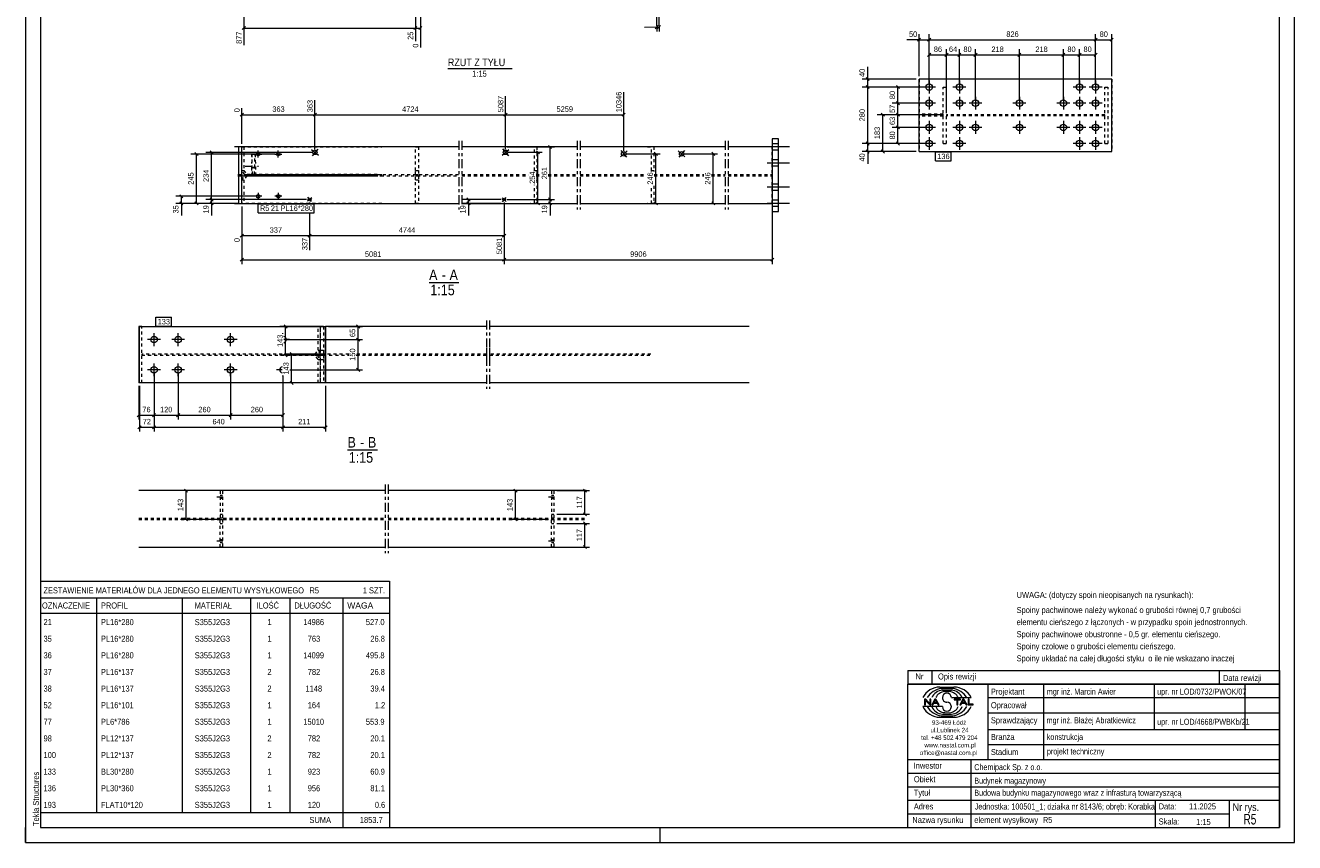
# Model space of a CAD drawing. Header units: millimetres. Extents: x 0 to 420, y 0 to 610.
# Tile 1 of 4: x 0 to 420, y 0 to 271. Entities that reach past the tile are written whole.
import ezdxf

# ---------------------------------------------------------------- set-up
doc = ezdxf.new("R2010")
doc.units = ezdxf.units.MM
for name, pattern in [('XKITLINE00', [0]), ('XKITLINE01', [4, 1, -1, 1, -1]), ('XKITLINE02', [4, 2, -2]), ('XKITLINE03', [6, 3, -1, 1, -1])]:
    doc.linetypes.add(name, pattern=pattern)
for name, color, linetype, lineweight in [('Arkusz rysunku', 3, 'Continuous', 0), ('Element', 2, 'Continuous', 0), ('Inny typ obiektu', 7, 'Continuous', 0), ('Wymiar', 4, 'Continuous', 0), ('Znak elementu', 2, 'Continuous', 0), ('Śruba', 3, 'Continuous', 0)]:
    doc.layers.add(name, color=color, linetype=linetype, lineweight=lineweight)
doc.styles.add('ARIAL', font='ARIAL.TTF')

msp = doc.modelspace()

# ---------------------------------------------------------------- linework, layer by layer
at = {"layer": 'Arkusz rysunku', "linetype": 'XKITLINE00', "lineweight": 0}
for p, q in [((0, 610), (0, 0)), ((420, 0), (420, 610)), ((5, 605), (5, 5)), ((415, 5), (415, 605)), ((0, 0), (0, 5)), ((5, 5), (415, 5)), ((210, 0), (210, 5)), ((0, 0), (420, 0))]:
    msp.add_line(p, q, dxfattribs=at)
at = {"layer": 'Element', "linetype": 'XKITLINE00', "lineweight": 0}
for p, q in [((359.48, 252.77), (295.75, 252.77)), ((295.75, 228.77), (295.75, 252.77)), ((359.48, 228.77), (359.48, 252.77)), ((247.16, 232.95), (247.17, 232.95)), ((249.17, 232.95), (247.17, 232.95)), ((247.17, 232.95), (247.17, 208.95)), ((249.17, 208.95), (249.17, 232.95)), ((71.62, 230.28), (69.23, 230.28)), ((70.55, 230.28), (70.55, 211.61)), ((143.45, 230.28), (71.62, 230.28)), ((71.62, 211.61), (71.62, 230.28)), ((182.56, 230.28), (144.45, 230.28)), ((231.58, 230.28), (183.56, 230.28)), ((247.17, 230.28), (232.58, 230.28)), ((295.75, 228.77), (359.48, 228.77)), ((69.23, 211.61), (71.62, 211.61)), ((71.62, 211.61), (143.45, 211.61)), ((144.45, 211.61), (182.56, 211.61)), ((183.56, 211.61), (231.58, 211.61)), ((232.58, 211.61), (247.17, 211.61)), ((247.16, 208.95), (247.17, 208.95)), ((247.17, 208.95), (249.17, 208.95)), ((37.77, 170.85), (37.5, 170.85)), ((37.5, 170.85), (37.5, 152.18)), ((37.77, 152.18), (37.77, 170.85)), ((37.77, 170.85), (99.3, 170.85)), ((99.3, 170.85), (99.3, 152.18)), ((152.63, 170.85), (99.3, 170.85)), ((99.33, 152.18), (99.33, 170.85)), ((239.56, 170.85), (153.63, 170.85)), ((37.77, 152.18), (37.5, 152.18)), ((99.3, 152.18), (37.77, 152.18)), ((152.63, 152.18), (99.3, 152.18)), ((239.56, 152.18), (153.63, 152.18)), ((119.03, 116.51), (37.5, 116.51)), ((185.56, 116.51), (120.03, 116.51)), ((37.5, 97.85), (119.03, 97.85)), ((120.03, 97.85), (185.56, 97.85))]:
    msp.add_line(p, q, dxfattribs=at)
at = {"layer": 'Element', "linetype": 'XKITLINE01', "lineweight": 0}
for p, q in [((295.75, 252.77), (295.75, 228.77)), ((359.48, 252.77), (359.48, 228.77)), ((303.74, 250.11), (304.81, 250.11)), ((303.75, 231.44), (303.75, 250.11)), ((304.81, 231.44), (304.81, 250.11)), ((357.21, 250.11), (358.27, 250.11)), ((357.21, 231.44), (357.21, 250.11)), ((358.27, 231.44), (358.27, 250.11)), ((303.75, 241.11), (295.75, 241.11)), ((295.75, 240.44), (295.75, 241.11)), ((303.75, 240.44), (295.75, 240.44)), ((303.08, 240.44), (303.08, 241.11)), ((303.74, 240.44), (303.75, 240.44)), ((303.75, 240.44), (303.75, 241.11)), ((357.21, 240.97), (304.81, 240.97)), ((304.81, 240.97), (304.81, 240.57)), ((357.21, 240.57), (304.81, 240.57)), ((357.21, 240.57), (357.21, 240.97)), ((357.21, 240.57), (357.21, 240.57)), ((249.16, 232.95), (249.17, 232.95)), ((303.74, 231.44), (304.81, 231.44)), ((357.21, 231.44), (358.27, 231.44)), ((71.58, 222.49), (71.58, 230.28)), ((71.58, 230.28), (117.95, 230.28)), ((71.62, 211.61), (71.62, 230.28)), ((72.3, 230.28), (72.3, 222.49)), ((74.96, 227.86), (74.81, 223.46)), ((75.15, 221.16), (74.96, 227.86)), ((74.96, 227.86), (76.03, 227.86)), ((75.87, 223.46), (76.03, 227.86)), ((76.03, 227.86), (76.22, 221.16)), ((129.05, 222.48), (129.05, 230.28)), ((129.05, 230.28), (129.05, 230.28)), ((129.05, 230.28), (130.12, 230.28)), ((130.12, 230.28), (130.12, 230.28)), ((130.12, 230.28), (130.12, 222.48)), ((167.17, 230.28), (169.27, 230.28)), ((168.47, 222.48), (168.47, 230.28)), ((169.27, 230.28), (169.27, 222.48)), ((205.87, 230.28), (207.97, 230.28)), ((207.17, 222.48), (207.17, 230.28)), ((207.97, 230.28), (207.97, 222.48)), ((247.17, 211.61), (247.17, 230.28)), ((74.81, 223.46), (74.81, 221.16)), ((74.81, 223.46), (75.87, 223.46)), ((75.87, 221.16), (75.87, 223.46)), ((70.3, 221.15), (143.45, 221.15)), ((70.3, 220.75), (71.6, 220.75)), ((72.57, 221.15), (71.58, 222.49)), ((71.58, 222.49), (71.62, 222.49)), ((71.58, 219.41), (72.57, 220.74)), ((71.58, 211.61), (71.58, 219.41)), ((71.58, 219.41), (71.62, 219.41)), ((71.6, 221.15), (71.6, 220.75)), ((71.6, 220.75), (71.62, 220.75)), ((71.62, 222.49), (72.3, 222.49)), ((71.62, 220.75), (143.45, 220.75)), ((71.62, 219.41), (72.3, 219.41)), ((72.3, 222.49), (73.28, 221.15)), ((73.28, 220.74), (72.3, 219.41)), ((72.3, 219.41), (72.3, 211.61)), ((116.36, 221.15), (72.57, 221.15)), ((72.57, 221.15), (73.28, 221.15)), ((72.57, 220.74), (116.36, 220.75)), ((72.57, 220.74), (73.28, 220.74)), ((73.28, 221.15), (117.95, 221.15)), ((73.28, 220.74), (117.95, 220.75)), ((76.22, 221.16), (74.81, 221.16)), ((129.05, 221.15), (129.05, 222.48)), ((129.05, 222.48), (130.12, 222.48)), ((129.05, 221.15), (129.05, 221.15)), ((129.05, 221.15), (130.12, 221.15)), ((129.05, 219.41), (129.05, 220.75)), ((129.05, 220.75), (129.05, 220.75)), ((129.05, 220.75), (130.12, 220.75)), ((129.05, 211.61), (129.05, 219.41)), ((129.05, 219.41), (130.12, 219.41)), ((130.12, 222.48), (130.12, 221.15)), ((130.12, 221.15), (130.12, 221.15)), ((130.12, 220.75), (130.12, 220.75)), ((130.12, 220.75), (130.12, 219.41)), ((130.12, 219.41), (130.12, 211.61)), ((144.45, 221.15), (166.5, 221.15)), ((144.45, 220.75), (166.5, 220.75)), ((168.47, 222.42), (168.47, 222.48)), ((168.47, 222.48), (169.27, 222.48)), ((169.02, 221.15), (170.5, 221.15)), ((169.23, 221.15), (169.02, 221.15)), ((169.02, 220.75), (170.5, 220.75)), ((169.23, 220.75), (169.02, 220.75)), ((169.02, 219.41), (169.27, 219.41)), ((169.27, 222.48), (169.23, 221.15)), ((169.23, 220.75), (169.27, 219.41)), ((169.27, 219.41), (169.27, 211.61)), ((173.02, 221.15), (182.56, 221.15)), ((173.02, 220.75), (182.56, 220.75)), ((183.56, 221.15), (205.5, 221.15)), ((183.56, 220.75), (205.5, 220.75)), ((207.16, 222.17), (207.17, 222.48)), ((207.17, 222.48), (207.97, 222.48)), ((207.97, 222.48), (207.96, 222.17)), ((208.02, 221.15), (224.5, 221.15)), ((208.02, 220.75), (224.5, 220.75)), ((227.02, 221.15), (231.58, 221.15)), ((227.02, 220.75), (231.58, 220.75)), ((232.58, 221.15), (247.17, 221.15)), ((232.58, 220.75), (247.17, 220.75)), ((247.17, 221.15), (247.17, 220.75)), ((168.47, 211.61), (168.47, 217.7)), ((207.17, 211.61), (207.17, 217.45)), ((207.97, 217.45), (207.97, 211.61)), ((117.95, 211.61), (71.58, 211.61)), ((71.58, 211.61), (71.62, 211.61)), ((130.12, 211.61), (129.05, 211.61)), ((129.05, 211.61), (129.05, 211.61)), ((130.12, 211.61), (130.12, 211.61)), ((169.27, 211.61), (167.17, 211.61)), ((207.97, 211.61), (205.87, 211.61)), ((249.16, 208.95), (249.17, 208.95)), ((38.57, 170.85), (37.77, 170.85)), ((38.57, 152.18), (38.57, 170.85)), ((97.57, 170.85), (90.96, 170.85)), ((96.88, 163.05), (96.88, 170.85)), ((98.7, 170.85), (97.47, 170.85)), ((97.57, 170.85), (97.57, 163.05)), ((97.63, 163.05), (97.63, 170.85)), ((98.7, 170.85), (98.7, 163.05)), ((99.3, 170.85), (99.3, 152.18)), ((106.99, 161.71), (38.57, 161.71)), ((38.57, 161.71), (38.57, 161.31)), ((38.57, 161.31), (106.99, 161.31)), ((95.86, 161.71), (90.96, 161.71)), ((95.86, 161.31), (90.96, 161.31)), ((96.55, 161.71), (92.6, 161.71)), ((96.55, 161.31), (92.6, 161.31)), ((95.86, 161.71), (96.88, 163.05)), ((96.55, 161.71), (95.86, 161.71)), ((95.86, 161.31), (96.55, 161.31)), ((96.88, 159.98), (95.86, 161.31)), ((97.57, 163.05), (96.55, 161.71)), ((96.55, 161.31), (97.57, 159.98)), ((96.88, 163.05), (97.57, 163.05)), ((96.88, 152.18), (96.88, 159.98)), ((96.88, 159.98), (97.57, 159.98)), ((98.65, 161.71), (97.47, 161.71)), ((97.47, 161.31), (98.65, 161.31)), ((97.57, 159.98), (97.57, 152.18)), ((97.59, 161.71), (97.63, 163.05)), ((97.63, 159.98), (97.59, 161.31)), ((97.63, 163.05), (98.7, 163.05)), ((97.63, 152.18), (97.63, 159.98)), ((97.63, 159.98), (98.7, 159.98)), ((98.7, 163.05), (98.65, 161.71)), ((98.65, 161.31), (98.7, 159.98)), ((98.7, 159.98), (98.7, 152.18)), ((99.3, 161.31), (99.3, 161.71)), ((152.63, 161.71), (109.51, 161.71)), ((109.51, 161.31), (152.63, 161.31)), ((206.97, 161.71), (153.63, 161.71)), ((153.63, 161.31), (206.97, 161.31)), ((38.57, 152.18), (37.77, 152.18)), ((97.57, 152.18), (90.96, 152.18)), ((98.7, 152.18), (97.47, 152.18)), ((99.3, 152.18), (99.33, 152.18)), ((65.2, 116.51), (64.4, 116.51)), ((64.4, 116.51), (64.4, 107.38)), ((65.2, 116.51), (65.2, 107.38)), ((174.91, 116.51), (174.11, 116.51)), ((174.11, 116.51), (174.11, 107.38)), ((174.91, 116.51), (174.91, 107.38)), ((37.5, 107.38), (119.03, 107.38)), ((37.5, 106.98), (119.03, 106.98)), ((64.4, 108.71), (65.2, 108.71)), ((65.2, 107.38), (64.4, 107.38)), ((64.4, 106.98), (65.2, 106.98)), ((64.4, 97.85), (64.4, 106.98)), ((64.4, 105.65), (65.2, 105.65)), ((65.2, 106.98), (65.2, 97.85)), ((120.03, 107.38), (185.56, 107.38)), ((120.03, 106.98), (185.56, 106.98)), ((174.11, 108.71), (174.91, 108.71)), ((174.91, 107.38), (174.11, 107.38)), ((174.11, 106.98), (174.91, 106.98)), ((174.11, 97.85), (174.11, 106.98)), ((174.11, 105.65), (174.91, 105.65)), ((174.91, 106.98), (174.91, 97.85)), ((65.2, 97.85), (64.4, 97.85)), ((174.91, 97.85), (174.11, 97.85))]:
    msp.add_line(p, q, dxfattribs=at)
at = {"layer": 'Element', "linetype": 'XKITLINE03', "lineweight": 0}
for p, q in [((143.45, 232.28), (143.45, 209.61)), ((144.45, 232.28), (144.45, 211.3)), ((182.56, 232.28), (182.56, 209.61)), ((183.56, 232.28), (183.56, 209.61)), ((231.58, 232.28), (231.58, 209.61)), ((232.58, 232.28), (232.58, 209.61)), ((152.63, 172.85), (152.63, 150.18)), ((153.63, 172.85), (153.63, 150.18)), ((152.63, 163.71), (152.63, 159.31)), ((153.63, 163.71), (153.63, 159.31)), ((119.03, 118.51), (119.03, 95.85)), ((120.03, 118.51), (120.03, 95.85))]:
    msp.add_line(p, q, dxfattribs=at)
at = {"layer": 'Inny typ obiektu', "linetype": 'XKITLINE00', "lineweight": 0}
for p, q in [((139.81, 256.3), (161.11, 256.3)), ((133.59, 185.45), (143.47, 185.45)), ((106.59, 130.01), (116.47, 130.01)), ((5, 86.5), (5, 81)), ((5, 86.5), (120.5, 86.5)), ((120.5, 86.5), (120.5, 81)), ((5, 81), (5, 76)), ((5, 81), (120.5, 81)), ((23.5, 81), (23.5, 76)), ((52, 76), (52, 81)), ((74.5, 81), (74.5, 76)), ((87.5, 81), (87.5, 76)), ((105, 81), (105, 76)), ((120.5, 81), (120.5, 76)), ((5, 76), (120.5, 76)), ((5, 76), (5, 70.5)), ((23.5, 76), (23.5, 70.5)), ((52, 70.5), (52, 76)), ((74.5, 76), (74.5, 70.5)), ((87.5, 76), (87.5, 70.5)), ((105, 76), (105, 70.5)), ((120.5, 76), (120.5, 70.5)), ((5, 70.5), (5, 65)), ((23.5, 70.5), (23.5, 65)), ((52, 65), (52, 70.5)), ((74.5, 70.5), (74.5, 65)), ((87.5, 70.5), (87.5, 65)), ((105, 70.5), (105, 65)), ((120.5, 70.5), (120.5, 65)), ((5, 65), (5, 59.5)), ((23.5, 65), (23.5, 59.5)), ((52, 59.5), (52, 65)), ((74.5, 65), (74.5, 59.5)), ((87.5, 65), (87.5, 59.5)), ((105, 65), (105, 59.5)), ((120.5, 65), (120.5, 59.5)), ((5, 59.5), (5, 54)), ((23.5, 59.5), (23.5, 54)), ((52, 54), (52, 59.5)), ((74.5, 59.5), (74.5, 54)), ((87.5, 59.5), (87.5, 54)), ((105, 59.5), (105, 54)), ((120.5, 59.5), (120.5, 54)), ((292, 57), (292, 52.5)), ((292, 57), (415, 57)), ((300, 57), (300, 52.5)), ((395, 57), (395, 52.5)), ((415, 57), (415, 52.5)), ((5, 54), (5, 48.5)), ((23.5, 54), (23.5, 48.5)), ((52, 48.5), (52, 54)), ((74.5, 54), (74.5, 48.5)), ((87.5, 54), (87.5, 48.5)), ((105, 54), (105, 48.5)), ((120.5, 54), (120.5, 48.5)), ((415, 52.5), (292, 52.5)), ((292, 5), (292, 52.5)), ((292, 52.5), (415, 52.5)), ((302.62, 51.49), (307.23, 51.5)), ((303.07, 50.99), (306.86, 51)), ((303.46, 50.49), (306.45, 50.49)), ((318.5, 52.5), (318.5, 27.5)), ((337, 27.5), (337, 52.5)), ((373.5, 52.5), (373.5, 37.5)), ((403.5, 52.5), (403.5, 37.5)), ((415, 52.5), (415, 5)), ((5, 48.5), (5, 43)), ((23.5, 48.5), (23.5, 43)), ((52, 43), (52, 48.5)), ((74.5, 48.5), (74.5, 43)), ((87.5, 48.5), (87.5, 43)), ((105, 48.5), (105, 43)), ((120.5, 48.5), (120.5, 43)), ((297.93, 47.44), (297.57, 47.44)), ((297.57, 47.44), (297.57, 45.56)), ((297.9, 47.04), (299.29, 45.56)), ((297.9, 45.56), (297.9, 47.04)), ((299.31, 45.96), (297.93, 47.44)), ((299.65, 47.44), (299.31, 47.44)), ((299.31, 47.44), (299.31, 45.96)), ((299.65, 45.56), (299.65, 47.44)), ((300.96, 47.44), (299.94, 45.56)), ((300.71, 46.33), (301.14, 47.24)), ((301.6, 46.33), (300.71, 46.33)), ((301.33, 47.44), (300.96, 47.44)), ((301.14, 47.24), (301.6, 46.33)), ((302.41, 45.56), (301.33, 47.44)), ((304.2, 49.98), (305.73, 49.99)), ((306.42, 47.99), (312.98, 47.99)), ((309.43, 47.44), (307.34, 47.44)), ((307.34, 47.44), (307.34, 47.22)), ((307.34, 47.22), (308.21, 47.22)), ((308.21, 47.22), (308.21, 45.56)), ((308.56, 45.56), (308.56, 47.22)), ((308.56, 47.22), (309.43, 47.22)), ((310.21, 47.44), (309.2, 45.56)), ((309.43, 47.22), (309.43, 47.44)), ((309.96, 46.33), (310.39, 47.24)), ((310.86, 46.33), (309.96, 46.33)), ((310.59, 47.44), (310.21, 47.44)), ((310.4, 47.24), (310.39, 47.24)), ((310.4, 47.24), (310.86, 46.33)), ((311.67, 45.56), (310.59, 47.44)), ((312.36, 47.44), (312.01, 47.44)), ((312.01, 47.44), (312.01, 45.56)), ((312.36, 45.78), (312.36, 47.44)), ((318.5, 48), (415, 48)), ((5, 43), (5, 37.5)), ((23.5, 43), (23.5, 37.5)), ((52, 37.5), (52, 43)), ((74.5, 43), (74.5, 37.5)), ((87.5, 43), (87.5, 37.5)), ((105, 43), (105, 37.5)), ((120.5, 43), (120.5, 37.5)), ((303.43, 45.01), (297, 45.01)), ((297.57, 45.56), (297.9, 45.56)), ((299.29, 45.56), (299.65, 45.56)), ((299.94, 45.56), (300.31, 45.56)), ((300.31, 45.56), (300.61, 46.13)), ((300.61, 46.13), (301.71, 46.13)), ((301.71, 46.13), (302.02, 45.56)), ((302.02, 45.56), (302.41, 45.56)), ((303.07, 42.01), (306.86, 42)), ((303.46, 42.51), (306.45, 42.51)), ((304.2, 43.02), (305.73, 43.01)), ((308.21, 45.56), (308.56, 45.56)), ((309.2, 45.56), (309.57, 45.56)), ((309.57, 45.56), (309.86, 46.13)), ((309.86, 46.13), (310.96, 46.13)), ((310.96, 46.13), (311.27, 45.56)), ((311.27, 45.56), (311.67, 45.56)), ((312.01, 45.56), (313.66, 45.56)), ((313.66, 45.78), (312.36, 45.78)), ((313.66, 45.56), (313.66, 45.78)), ((318.5, 43), (415, 43)), ((302.62, 41.51), (307.23, 41.5)), ((5, 37.5), (5, 32)), ((23.5, 37.5), (23.5, 32)), ((52, 32), (52, 37.5)), ((74.5, 37.5), (74.5, 32)), ((87.5, 37.5), (87.5, 32)), ((105, 37.5), (105, 32)), ((120.5, 37.5), (120.5, 32)), ((318.5, 37.5), (415, 37.5)), ((5, 32), (5, 26.5)), ((23.5, 32), (23.5, 26.5)), ((52, 26.5), (52, 32)), ((74.5, 32), (74.5, 26.5)), ((87.5, 32), (87.5, 26.5)), ((105, 32), (105, 26.5)), ((120.5, 32), (120.5, 26.5)), ((318.5, 32.5), (415, 32.5)), ((5, 26.5), (5, 21)), ((23.5, 26.5), (23.5, 21)), ((52, 21), (52, 26.5)), ((74.5, 26.5), (74.5, 21)), ((87.5, 26.5), (87.5, 21)), ((105, 26.5), (105, 21)), ((120.5, 26.5), (120.5, 21)), ((292, 27.5), (415, 27.5)), ((313, 5), (313, 27.5)), ((5, 21), (5, 15.5)), ((23.5, 21), (23.5, 15.5)), ((52, 15.5), (52, 21)), ((74.5, 21), (74.5, 15.5)), ((87.5, 21), (87.5, 15.5)), ((105, 21), (105, 15.5)), ((120.5, 21), (120.5, 15.5)), ((292, 23), (415, 23)), ((292, 18.5), (415, 18.5)), ((5, 15.5), (5, 10)), ((23.5, 15.5), (23.5, 10)), ((52, 10), (52, 15.5)), ((74.5, 15.5), (74.5, 10)), ((87.5, 15.5), (87.5, 10)), ((105, 15.5), (105, 10)), ((120.5, 15.5), (120.5, 10)), ((292, 14), (415, 14)), ((374, 5), (374, 14)), ((398.5, 5), (398.5, 14)), ((5, 10), (5, 5)), ((5, 10), (120.5, 10)), ((105, 10), (105, 5)), ((120.5, 10), (120.5, 5)), ((292, 9.5), (398.5, 9.5)), ((5, 5), (120.5, 5)), ((292, 5), (415, 5))]:
    msp.add_line(p, q, dxfattribs=at)
for centre, radius, start, end in [((302.72, 45.08), 6.42, 90.8317, 153.0136), ((303.67, 45), 6.02, 95.7347, 150.2266), ((303.7, 46.42), 4.07, 93.3428, 157.3393), ((306.22, 46.41), 4.08, 22.7023, 86.7527), ((306.24, 44.98), 6.04, 29.8256, 84.1252), ((307.25, 45.07), 6.43, 27.0191, 90.199), ((304.33, 46.6), 3.38, 92.229, 155.8008), ((304.92, 47.99), 1.49, 0.0741, 179.9259), ((304.92, 47.99), 1.49, 179.9259, 270), ((304.92, 45), 1.49, 0.0741, 90), ((305.59, 46.6), 3.39, 24.2351, 87.5913), ((302.72, 47.92), 6.42, 206.9864, 269.1683), ((303.67, 48), 6.02, 209.7734, 264.2653), ((303.7, 46.58), 4.07, 202.6607, 266.6572), ((304.33, 46.4), 3.38, 204.1992, 267.771), ((304.92, 45.01), 1.49, 180.0741, 359.9259), ((305.59, 46.4), 3.39, 272.4087, 335.7649), ((306.22, 46.59), 4.08, 273.2473, 337.2977), ((306.24, 48.02), 6.04, 275.8748, 330.1744), ((307.25, 47.93), 6.43, 269.801, 332.9809)]:
    msp.add_arc(centre, radius, start, end, dxfattribs=at)
at = {"layer": 'Wymiar', "linetype": 'XKITLINE00', "lineweight": 0}
for p, q in [((130.72, 331.44), (130.73, 263.16)), ((207.73, 331.52), (209.72, 268.54)), ((72.3, 279.17), (72.3, 264.01)), ((129.05, 279.2), (129.05, 265.35)), ((208.6, 279.38), (208.94, 268.52)), ((72.81, 270.14), (71.79, 269.12)), ((72.3, 269.63), (129.05, 269.64)), ((129.56, 270.15), (128.54, 269.13)), ((129.56, 270.15), (128.59, 269.18)), ((129.05, 270.24), (129.05, 265.35)), ((129.05, 269.64), (130.72, 269.64)), ((131.23, 270.15), (130.22, 269.13)), ((208.9, 269.96), (204.88, 269.83)), ((208.9, 269.96), (204.88, 269.83)), ((209.39, 270.48), (208.41, 269.43)), ((208.9, 269.96), (209.67, 269.98)), ((210.16, 270.51), (209.18, 269.46)), ((295.75, 265.77), (291.73, 265.77)), ((295.75, 265.77), (291.73, 265.77)), ((296.25, 266.28), (295.24, 265.26)), ((295.75, 253.77), (295.75, 267.63)), ((295.75, 265.77), (299.08, 265.77)), ((299.59, 266.28), (298.57, 265.26)), ((299.59, 266.28), (298.57, 265.26)), ((299.08, 251.11), (299.08, 267.63)), ((299.08, 251.11), (299.08, 267.63)), ((299.08, 265.77), (354.15, 265.77)), ((354.65, 266.28), (353.64, 265.26)), ((354.65, 266.28), (353.64, 265.26)), ((354.15, 251.11), (354.15, 267.63)), ((354.15, 251.11), (354.15, 267.63)), ((354.15, 265.77), (359.48, 265.77)), ((359.99, 266.28), (358.97, 265.26)), ((359.48, 253.77), (359.48, 267.63)), ((299.59, 261.28), (298.57, 260.26)), ((299.08, 251.11), (299.08, 262.63)), ((299.08, 260.77), (304.81, 260.77)), ((305.32, 261.28), (304.3, 260.26)), ((305.32, 261.28), (304.3, 260.26)), ((304.81, 241.97), (304.81, 262.63)), ((304.81, 241.97), (304.81, 262.63)), ((304.81, 260.77), (309.08, 260.77)), ((309.59, 261.28), (308.57, 260.26)), ((309.59, 261.28), (308.57, 260.26)), ((309.08, 251.11), (309.08, 262.63)), ((309.08, 251.11), (309.08, 262.63)), ((309.08, 260.77), (314.41, 260.77)), ((314.92, 261.28), (313.9, 260.26)), ((314.92, 261.28), (313.9, 260.26)), ((314.41, 245.77), (314.41, 262.63)), ((314.41, 245.77), (314.41, 262.63)), ((314.41, 260.77), (328.95, 260.77)), ((329.45, 261.28), (328.44, 260.26)), ((329.45, 261.28), (328.44, 260.26)), ((328.95, 245.77), (328.95, 262.63)), ((328.95, 245.77), (328.95, 262.63)), ((328.95, 260.77), (343.48, 260.77)), ((343.99, 261.28), (342.97, 260.26)), ((343.99, 261.28), (342.97, 260.26)), ((343.48, 245.77), (343.48, 262.63)), ((343.48, 245.77), (343.48, 262.63)), ((343.48, 260.77), (348.81, 260.77)), ((349.32, 261.28), (348.3, 260.26)), ((349.32, 261.28), (348.3, 260.26)), ((348.81, 251.11), (348.81, 262.63)), ((348.81, 251.11), (348.81, 262.63)), ((348.81, 260.77), (354.15, 260.77)), ((354.65, 261.28), (353.64, 260.26)), ((354.15, 251.11), (354.15, 262.63)), ((278.74, 252.77), (278.74, 256.79)), ((278.74, 252.77), (278.74, 256.79)), ((294.75, 252.77), (276.88, 252.77)), ((278.23, 253.28), (279.25, 252.26)), ((278.74, 250.11), (278.74, 252.77)), ((197.99, 229.01), (197.99, 248.44)), ((298.08, 250.11), (276.88, 250.11)), ((298.08, 250.11), (276.88, 250.11)), ((278.23, 250.62), (279.25, 249.6)), ((278.23, 250.62), (279.25, 249.6)), ((278.74, 231.44), (278.74, 250.11)), ((298.08, 250.11), (286.88, 250.11)), ((288.23, 250.62), (289.25, 249.6)), ((288.74, 244.77), (288.74, 250.11)), ((95.81, 229.48), (95.81, 245.77)), ((95.81, 229.48), (95.81, 245.77)), ((158.87, 229.51), (158.87, 247.11)), ((158.87, 229.51), (158.87, 247.11)), ((298.08, 244.77), (286.88, 244.77)), ((298.08, 244.77), (286.88, 244.77)), ((288.23, 245.28), (289.25, 244.26)), ((288.23, 245.28), (289.25, 244.26)), ((288.74, 240.97), (288.74, 244.77)), ((72.13, 241.46), (71.11, 240.44)), ((71.62, 231.28), (71.62, 243.1)), ((71.62, 240.95), (95.81, 240.95)), ((96.32, 241.46), (95.3, 240.44)), ((96.32, 241.46), (95.3, 240.44)), ((95.81, 240.95), (158.87, 240.95)), ((159.38, 241.46), (158.36, 240.44)), ((159.38, 241.46), (158.36, 240.44)), ((158.87, 240.95), (197.99, 240.95)), ((198.5, 241.46), (197.48, 240.44)), ((303.81, 240.97), (281.88, 240.97)), ((283.23, 241.48), (284.25, 240.46)), ((283.74, 228.77), (283.74, 240.97)), ((303.81, 240.97), (286.88, 240.97)), ((303.81, 240.97), (286.88, 240.97)), ((288.23, 241.48), (289.25, 240.46)), ((288.23, 241.48), (289.25, 240.46)), ((288.74, 236.77), (288.74, 240.97)), ((298.08, 236.77), (286.88, 236.77)), ((298.08, 236.77), (286.88, 236.77)), ((288.23, 237.28), (289.25, 236.26)), ((288.23, 237.28), (289.25, 236.26)), ((288.74, 231.44), (288.74, 236.77)), ((298.08, 231.44), (276.88, 231.44)), ((298.08, 231.44), (276.88, 231.44)), ((278.23, 231.95), (279.25, 230.93)), ((278.23, 231.95), (279.25, 230.93)), ((278.74, 228.77), (278.74, 231.44)), ((298.08, 231.44), (286.88, 231.44)), ((288.23, 231.95), (289.25, 230.93)), ((82.69, 227.95), (54.76, 227.95)), ((56.11, 228.46), (57.13, 227.44)), ((56.62, 211.61), (56.62, 227.95)), ((94.81, 228.48), (59.76, 228.48)), ((61.11, 228.99), (62.13, 227.97)), ((61.62, 212.9), (61.62, 228.48)), ((159.44, 230.28), (175.06, 230.28)), ((159.87, 228.51), (171.06, 228.51)), ((169.11, 229.02), (170.13, 228)), ((169.62, 211.61), (169.62, 228.51)), ((173.11, 230.79), (174.13, 229.77)), ((173.62, 212.88), (173.62, 230.28)), ((198.99, 228.01), (210.06, 228.01)), ((208.11, 228.52), (209.13, 227.5)), ((208.62, 211.61), (208.62, 228.01)), ((218.16, 228.01), (229.06, 228.01)), ((227.11, 228.52), (228.13, 227.5)), ((227.62, 211.61), (227.62, 228.01)), ((294.75, 228.77), (276.88, 228.77)), ((278.23, 229.28), (279.25, 228.26)), ((278.74, 228.77), (278.74, 224.75)), ((278.74, 228.77), (278.74, 224.75)), ((294.75, 228.77), (281.88, 228.77)), ((283.23, 229.28), (284.25, 228.26)), ((51.11, 214.45), (52.13, 213.44)), ((76.03, 213.95), (49.76, 213.95)), ((70.62, 211.61), (49.76, 211.61)), ((51.11, 212.12), (52.13, 211.1)), ((51.62, 211.61), (51.62, 213.95)), ((51.62, 211.61), (51.62, 207.59)), ((51.62, 211.61), (51.62, 207.59)), ((70.62, 211.61), (54.76, 211.61)), ((56.11, 212.12), (57.13, 211.1)), ((93.06, 212.9), (59.76, 212.9)), ((93.06, 212.9), (59.76, 212.9)), ((70.62, 211.61), (59.76, 211.61)), ((61.11, 213.41), (62.13, 212.39)), ((61.11, 213.41), (62.13, 212.39)), ((61.11, 212.12), (62.13, 211.1)), ((61.62, 211.61), (61.62, 212.9)), ((61.62, 211.61), (61.62, 207.59)), ((61.62, 211.61), (61.62, 207.59)), ((71.62, 210.61), (71.62, 191.51)), ((71.62, 210.61), (71.62, 198.79)), ((94.06, 211.9), (94.06, 211.51)), ((94.06, 211.9), (94.06, 211.51)), ((157.44, 212.88), (144.76, 212.88)), ((157.44, 211.61), (144.76, 211.61)), ((146.11, 213.39), (147.13, 212.37)), ((146.11, 212.12), (147.13, 211.1)), ((146.62, 211.61), (146.62, 212.88)), ((146.62, 211.61), (146.62, 207.59)), ((146.62, 211.61), (146.62, 207.59)), ((158.44, 211.88), (158.44, 191.51)), ((158.44, 211.88), (158.44, 191.51)), ((158.44, 211.88), (158.44, 194.79)), ((159.44, 212.88), (175.06, 212.88)), ((159.44, 212.88), (175.06, 212.88)), ((159.44, 211.61), (175.06, 211.61)), ((159.87, 211.61), (171.06, 211.61)), ((169.11, 212.12), (170.13, 211.1)), ((173.11, 213.39), (174.13, 212.37)), ((173.11, 213.39), (174.13, 212.37)), ((173.11, 212.12), (174.13, 211.1)), ((173.62, 211.61), (173.62, 212.88)), ((173.62, 211.61), (173.62, 207.59)), ((173.62, 211.61), (173.62, 207.59)), ((198.99, 211.61), (210.06, 211.61)), ((208.11, 212.12), (209.13, 211.1)), ((218.16, 211.61), (229.06, 211.61)), ((227.11, 212.12), (228.13, 211.1)), ((247.17, 210.61), (247.17, 191.51)), ((94.06, 208.51), (94.06, 196.12)), ((94.06, 208.51), (94.06, 196.12)), ((72.13, 201.46), (71.11, 200.44)), ((71.62, 200.95), (94.06, 200.95)), ((94.57, 201.46), (93.55, 200.44)), ((94.57, 201.46), (93.6, 200.49)), ((94.06, 200.95), (158.44, 200.95)), ((158.95, 201.46), (157.93, 200.44)), ((72.13, 193.46), (71.11, 192.44)), ((158.95, 193.46), (157.93, 192.44)), ((158.95, 193.46), (157.93, 192.44)), ((247.68, 193.46), (246.66, 192.44)), ((71.62, 192.95), (158.44, 192.95)), ((158.44, 192.95), (247.17, 192.95)), ((96.63, 170.85), (84.25, 170.85)), ((85.6, 171.36), (86.62, 170.34)), ((86.11, 161.31), (86.11, 170.85)), ((100.3, 170.85), (111.55, 170.85)), ((109.6, 171.36), (110.62, 170.34)), ((110.11, 166.51), (110.11, 170.85)), ((86.23, 166.51), (111.55, 166.51)), ((86.23, 166.51), (111.55, 166.51)), ((109.6, 167.02), (110.62, 166)), ((109.6, 167.02), (110.62, 166)), ((110.11, 156.51), (110.11, 166.51)), ((96.59, 161.31), (84.25, 161.31)), ((85.6, 161.82), (86.62, 160.8)), ((98.3, 161.71), (86.25, 161.71)), ((87.6, 162.22), (88.62, 161.2)), ((88.11, 152.18), (88.11, 161.71)), ((42.57, 155.51), (42.57, 136.07)), ((42.57, 155.51), (42.57, 136.07)), ((42.57, 155.51), (42.57, 140.07)), ((42.57, 155.51), (42.57, 140.07)), ((50.57, 155.51), (50.57, 140.07)), ((50.57, 155.51), (50.57, 140.07)), ((67.9, 155.51), (67.9, 140.07)), ((67.9, 155.51), (67.9, 140.07)), ((87.51, 156.51), (111.55, 156.51)), ((109.6, 157.02), (110.62, 156)), ((85.23, 154.58), (85.23, 136.07)), ((85.23, 154.58), (85.23, 136.07)), ((85.23, 154.58), (85.23, 140.07)), ((98.3, 152.18), (86.25, 152.18)), ((87.6, 152.69), (88.62, 151.67)), ((37.5, 151.18), (37.5, 140.07)), ((37.77, 151.18), (37.77, 136.07)), ((99.3, 151.18), (99.3, 136.07)), ((38.01, 142.02), (36.99, 141)), ((37.5, 141.51), (42.57, 141.51)), ((43.08, 142.02), (42.06, 141)), ((43.08, 142.02), (42.06, 141)), ((42.57, 141.51), (50.57, 141.51)), ((51.08, 142.02), (50.06, 141)), ((51.08, 142.02), (50.06, 141)), ((50.57, 141.51), (67.9, 141.51)), ((68.41, 142.02), (67.39, 141)), ((68.41, 142.02), (67.39, 141)), ((67.9, 141.51), (85.23, 141.51)), ((85.74, 142.02), (84.72, 141)), ((38.27, 138.02), (37.26, 137)), ((37.77, 137.51), (42.57, 137.51)), ((43.08, 138.02), (42.06, 137)), ((43.08, 138.02), (42.06, 137)), ((42.57, 137.51), (85.23, 137.51)), ((85.74, 138.02), (84.72, 137)), ((85.74, 138.02), (84.72, 137)), ((85.23, 137.51), (99.3, 137.51)), ((99.81, 138.02), (98.79, 137)), ((63.4, 116.51), (51.32, 116.51)), ((52.68, 117.02), (53.69, 116)), ((53.18, 106.98), (53.18, 116.51)), ((173.11, 116.51), (160.32, 116.51)), ((161.68, 117.02), (162.69, 116)), ((162.18, 106.98), (162.18, 116.51)), ((175.91, 116.51), (186.62, 116.51)), ((184.68, 117.02), (185.69, 116)), ((185.18, 108.71), (185.18, 116.51)), ((184.68, 109.22), (185.69, 108.2)), ((63.4, 106.98), (51.32, 106.98)), ((52.68, 107.49), (53.69, 106.47)), ((173.11, 106.98), (160.32, 106.98)), ((161.68, 107.49), (162.69, 106.47)), ((175.91, 108.71), (186.62, 108.71)), ((175.91, 105.65), (186.62, 105.65)), ((184.68, 106.16), (185.69, 105.14)), ((185.18, 97.85), (185.18, 105.65)), ((175.91, 97.85), (186.62, 97.85)), ((184.68, 98.36), (185.69, 97.34))]:
    msp.add_line(p, q, dxfattribs=at)
at = {"layer": 'Znak elementu', "linetype": 'XKITLINE00', "lineweight": 0}
for p, q in [((301.15, 228.67), (306.35, 228.67)), ((301.15, 225.67), (301.15, 228.67)), ((306.35, 225.67), (306.35, 228.67)), ((301.15, 225.67), (306.35, 225.67)), ((77.02, 211.51), (95.58, 211.51)), ((77.02, 208.51), (77.02, 211.51)), ((95.58, 208.51), (95.58, 211.51)), ((77.02, 208.51), (95.58, 208.51)), ((43.17, 173.95), (48.37, 173.95)), ((43.17, 170.95), (43.17, 173.95)), ((48.37, 170.95), (48.37, 173.95)), ((43.17, 170.95), (48.37, 170.95))]:
    msp.add_line(p, q, dxfattribs=at)
at = {"layer": 'Śruba', "linetype": 'XKITLINE00', "lineweight": 0}
for p, q in [((299.08, 252.24), (299.08, 247.97)), ((309.08, 252.24), (309.08, 247.97)), ((348.81, 252.24), (348.81, 247.97)), ((354.15, 252.24), (354.15, 247.97)), ((301.21, 250.11), (296.95, 250.11)), ((311.21, 250.11), (306.95, 250.11)), ((350.95, 250.11), (346.68, 250.11)), ((356.28, 250.11), (352.01, 250.11)), ((301.21, 244.77), (296.95, 244.77)), ((299.08, 246.91), (299.08, 242.64)), ((311.21, 244.77), (306.95, 244.77)), ((309.08, 246.91), (309.08, 242.64)), ((316.55, 244.77), (312.28, 244.77)), ((314.41, 246.91), (314.41, 242.64)), ((331.08, 244.77), (326.81, 244.77)), ((328.95, 246.91), (328.95, 242.64)), ((345.61, 244.77), (341.35, 244.77)), ((343.48, 246.91), (343.48, 242.64)), ((350.95, 244.77), (346.68, 244.77)), ((348.81, 246.91), (348.81, 242.64)), ((356.28, 244.77), (352.01, 244.77)), ((354.15, 246.91), (354.15, 242.64)), ((301.21, 236.77), (296.95, 236.77)), ((299.08, 238.91), (299.08, 234.64)), ((311.21, 236.77), (306.95, 236.77)), ((309.08, 238.91), (309.08, 234.64)), ((316.55, 236.77), (312.28, 236.77)), ((314.41, 238.91), (314.41, 234.64)), ((331.08, 236.77), (326.81, 236.77)), ((328.95, 238.91), (328.95, 234.64)), ((345.61, 236.77), (341.35, 236.77)), ((343.48, 238.91), (343.48, 234.64)), ((350.95, 236.77), (346.68, 236.77)), ((348.81, 238.91), (348.81, 234.64)), ((356.28, 236.77), (352.01, 236.77)), ((354.15, 238.91), (354.15, 234.64)), ((249.15, 231.35), (247.15, 231.35)), ((249.16, 231.35), (247.16, 231.35)), ((249.17, 231.35), (247.17, 231.35)), ((249.17, 231.35), (247.17, 231.35)), ((301.21, 231.44), (296.95, 231.44)), ((299.08, 233.57), (299.08, 229.31)), ((311.21, 231.44), (306.95, 231.44)), ((309.08, 233.57), (309.08, 229.31)), ((350.95, 231.44), (346.68, 231.44)), ((348.81, 233.57), (348.81, 229.31)), ((356.28, 231.44), (352.01, 231.44)), ((354.15, 233.57), (354.15, 229.31)), ((75.83, 227.95), (78.23, 227.95)), ((77.03, 226.75), (77.03, 229.15)), ((82.49, 227.95), (84.89, 227.95)), ((83.69, 226.75), (83.69, 229.15)), ((94.68, 229.41), (96.95, 227.55)), ((96.75, 229.61), (94.88, 227.35)), ((157.76, 227.55), (159.99, 229.46)), ((157.92, 229.62), (159.82, 227.39)), ((196.88, 227.05), (199.1, 228.97)), ((197.03, 229.12), (198.95, 226.9)), ((216.04, 228.97), (218.26, 227.05)), ((218.11, 229.12), (216.2, 226.9)), ((252.82, 230.28), (245.49, 230.28)), ((252.82, 230.28), (245.49, 230.28)), ((252.83, 230.28), (245.5, 230.28)), ((252.83, 230.28), (245.5, 230.28)), ((249.15, 229.21), (247.15, 229.21)), ((249.16, 229.21), (247.16, 229.21)), ((249.17, 229.21), (247.17, 229.21)), ((249.17, 229.21), (247.17, 229.21)), ((252.82, 224.95), (245.49, 224.95)), ((252.82, 224.95), (245.49, 224.95)), ((252.82, 224.95), (245.49, 224.95)), ((252.83, 224.95), (245.49, 224.95)), ((252.83, 224.95), (245.5, 224.95)), ((252.83, 224.95), (245.5, 224.95)), ((252.83, 224.95), (245.5, 224.95)), ((249.15, 226.01), (247.15, 226.01)), ((249.15, 223.88), (247.15, 223.88)), ((249.16, 226.01), (247.16, 226.01)), ((249.16, 226.01), (247.16, 226.01)), ((249.16, 226.01), (247.16, 226.01)), ((249.16, 223.88), (247.16, 223.88)), ((249.16, 223.88), (247.16, 223.88)), ((249.16, 223.88), (247.16, 223.88)), ((249.17, 226.01), (247.17, 226.01)), ((249.17, 226.01), (247.17, 226.01)), ((249.17, 226.01), (247.17, 226.01)), ((249.17, 223.88), (247.17, 223.88)), ((249.17, 223.88), (247.17, 223.88)), ((249.17, 223.88), (247.17, 223.88)), ((77.03, 215.15), (77.03, 212.75)), ((83.69, 215.15), (83.69, 212.75)), ((252.82, 216.95), (245.49, 216.95)), ((252.82, 216.95), (245.49, 216.95)), ((252.82, 216.95), (245.49, 216.95)), ((252.83, 216.95), (245.49, 216.95)), ((252.83, 216.95), (245.5, 216.95)), ((252.83, 216.95), (245.5, 216.95)), ((252.83, 216.95), (245.5, 216.95)), ((249.15, 218.01), (247.15, 218.01)), ((249.15, 215.88), (247.15, 215.88)), ((249.16, 218.01), (247.16, 218.01)), ((249.16, 218.01), (247.16, 218.01)), ((249.16, 218.01), (247.16, 218.01)), ((249.16, 215.88), (247.16, 215.88)), ((249.16, 215.88), (247.16, 215.88)), ((249.16, 215.88), (247.16, 215.88)), ((249.17, 218.01), (247.17, 218.01)), ((249.17, 218.01), (247.17, 218.01)), ((249.17, 218.01), (247.17, 218.01)), ((249.17, 215.88), (247.17, 215.88)), ((249.17, 215.88), (247.17, 215.88)), ((249.17, 215.88), (247.17, 215.88)), ((78.23, 213.95), (75.83, 213.95)), ((84.89, 213.95), (82.49, 213.95)), ((94.78, 213.49), (93.34, 212.3)), ((94.65, 212.18), (93.46, 213.62)), ((159.15, 212.27), (157.73, 213.49)), ((157.83, 212.17), (159.04, 213.59)), ((252.82, 211.61), (245.49, 211.61)), ((252.82, 211.61), (245.49, 211.61)), ((252.83, 211.61), (245.5, 211.61)), ((252.83, 211.61), (245.5, 211.61)), ((249.15, 212.68), (247.15, 212.68)), ((249.15, 210.55), (247.15, 210.55)), ((249.16, 212.68), (247.16, 212.68)), ((249.16, 210.55), (247.16, 210.55)), ((249.17, 212.68), (247.17, 212.68)), ((249.17, 212.68), (247.17, 212.68)), ((249.17, 210.55), (247.17, 210.55)), ((249.17, 210.55), (247.17, 210.55)), ((42.57, 164.38), (42.57, 168.65)), ((50.57, 164.38), (50.57, 168.65)), ((67.9, 164.38), (67.9, 168.65)), ((85.23, 168.44), (85.23, 168.65)), ((44.7, 166.51), (40.43, 166.51)), ((52.7, 166.51), (48.43, 166.51)), ((70.03, 166.51), (65.77, 166.51)), ((87.37, 166.51), (85.51, 166.51)), ((44.7, 156.51), (40.43, 156.51)), ((42.57, 154.38), (42.57, 158.65)), ((52.7, 156.51), (48.43, 156.51)), ((50.57, 154.38), (50.57, 158.65)), ((70.03, 156.51), (65.77, 156.51)), ((67.9, 154.38), (67.9, 158.65)), ((84.99, 156.51), (83.1, 156.51)), ((85.23, 154.38), (85.23, 154.58))]:
    msp.add_line(p, q, dxfattribs=at)
at = {"layer": 'Śruba', "linetype": 'XKITLINE02', "lineweight": 0}
for p, q in [((72.77, 223.91), (77.1, 223.91)), ((63.35, 114.51), (66.01, 114.51)), ((64.4, 114.98), (65.2, 114.98)), ((64.4, 114.05), (65.2, 114.05)), ((173.05, 114.51), (175.72, 114.51)), ((174.11, 114.98), (174.91, 114.98)), ((174.11, 114.05), (174.91, 114.05)), ((63.35, 99.85), (66.01, 99.85)), ((64.4, 100.31), (65.2, 100.31)), ((64.4, 99.38), (65.2, 99.38)), ((173.05, 99.85), (175.72, 99.85)), ((174.11, 100.31), (174.91, 100.31)), ((174.11, 99.38), (174.91, 99.38))]:
    msp.add_line(p, q, dxfattribs=at)
at = {"layer": 'Śruba', "linetype": 'XKITLINE00', "lineweight": 0}
for centre, radius in [((299.08, 250.11), 1.07), ((309.08, 250.11), 1.07), ((348.81, 250.11), 1.07), ((354.15, 250.11), 1.07), ((299.08, 244.77), 1.07), ((309.08, 244.77), 1.07), ((314.41, 244.77), 1.07), ((328.95, 244.77), 1.07), ((343.48, 244.77), 1.07), ((348.81, 244.77), 1.07), ((354.15, 244.77), 1.07), ((299.08, 236.77), 1.07), ((309.08, 236.77), 1.07), ((314.41, 236.77), 1.07), ((328.95, 236.77), 1.07), ((343.48, 236.77), 1.07), ((348.81, 236.77), 1.07), ((354.15, 236.77), 1.07), ((299.08, 231.44), 1.07), ((309.08, 231.44), 1.07), ((348.81, 231.44), 1.07), ((354.15, 231.44), 1.07), ((77.03, 227.95), 0.6), ((83.69, 227.95), 0.6), ((95.81, 228.48), 0.733), ((158.87, 228.51), 0.733), ((197.99, 228.01), 0.733), ((217.15, 228.01), 0.733), ((77.03, 213.95), 0.6), ((83.69, 213.95), 0.6), ((94.06, 212.9), 0.467), ((158.44, 212.88), 0.467), ((42.57, 166.51), 1.07), ((50.57, 166.51), 1.07), ((67.9, 166.51), 1.07), ((42.57, 156.51), 1.07), ((50.57, 156.51), 1.07), ((67.9, 156.51), 1.07)]:
    msp.add_circle(centre, radius, dxfattribs=at)
for centre, start, end in [((85.23, 166.51), 285.4687, 74.5312), ((85.23, 156.51), 102.6562, 257.3437)]:
    msp.add_arc(centre, 1.07, start, end, dxfattribs=at)

# ---------------------------------------------------------------- texts
at = {"layer": 'Arkusz rysunku', "style": 'ARIAL', "width": 0.85}
msp.add_text('Tekla Structures', height=2, rotation=90, dxfattribs=at).set_placement((4.5, 5.5))
at = {"layer": 'Inny typ obiektu', "style": 'ARIAL'}
for s, height, width, p in [('RZUT Z TYŁU', 2.5, 0.85, (139.81, 257.05)), ('1:15', 2, 0.85, (147.86, 253.55)), ('A', 3.5, 0.85, (133.59, 186.2)), ('A', 3.5, 0.85, (140.36, 186.2)), ('-', 3.5, 0.85, (137.75, 186.2)), ('1:15', 3.5, 0.85, (133.99, 181.2)), ('B', 3.5, 0.85, (106.59, 130.76)), ('-', 3.5, 0.85, (110.75, 130.76)), ('B', 3.5, 0.85, (113.35, 130.76)), ('1:15', 3.5, 0.85, (106.99, 125.76)), ('ZESTAWIENIE MATERIAŁÓW DLA JEDNEGO ELEMENTU WYSYŁKOWEGO', 2, 0.765, (6, 82.5)), ('R5', 2, 0.85, (94, 82.5)), ('1', 2, 0.85, (111.69, 82.5)), (' SZT.', 2, 0.85, (113, 82.5)), ('MATERIAŁ', 2, 0.85, (56, 77.5)), ('ILOŚĆ', 2, 0.85, (76.5, 77.5)), ('DŁUGOŚĆ', 2, 0.85, (89, 77.5)), ('UWAGA: (dotyczy spoin nieopisanych na rysunkach):', 2, 0.85, (328, 81)), ('OZNACZENIE', 2, 0.85, (5.5, 77.5)), ('PROFIL', 2, 0.85, (25, 77.5)), ('WAGA', 2, 1.008832, (106.5, 77.5)), ('Spoiny pachwinowe należy wykonać o grubości równej 0,7 grubości', 2, 0.85, (328, 76)), ('21', 2, 0.85, (6, 72)), ('PL16*280', 2, 0.85, (25, 72)), ('S355J2G3', 2, 0.85, (56.04, 72)), ('1', 2, 0.85, (80.09, 72)), ('14986', 2, 0.85, (91.96, 72)), ('527.0', 2, 0.85, (112.67, 72)), ('elementu cieńszego z łączonych - w przypadku spoin jednostronnych.', 2, 0.85, (328, 72)), ('35', 2, 0.85, (6, 66.5)), ('PL16*280', 2, 0.85, (25, 66.5)), ('S355J2G3', 2, 0.85, (56.04, 66.5)), ('1', 2, 0.85, (80.09, 66.5)), ('763', 2, 0.85, (93.44, 66.5)), ('26.8', 2, 0.85, (114.15, 66.5)), ('Spoiny pachwinowe obustronne - 0,5 gr. elementu cieńszego.', 2, 0.85, (328, 68)), ('36', 2, 0.85, (6, 61)), ('PL16*280', 2, 0.85, (25, 61)), ('S355J2G3', 2, 0.85, (56.04, 61)), ('1', 2, 0.85, (80.09, 61)), ('14099', 2, 0.85, (91.96, 61)), ('495.8', 2, 0.85, (112.67, 61)), ('Spoiny czołowe o grubości elementu cieńszego.', 2, 0.85, (328, 64)), ('Spoiny układać na całej długości styku  o ile nie wskazano inaczej', 2, 0.85, (328, 60)), ('37', 2, 0.85, (6, 55.5)), ('PL16*137', 2, 0.85, (25, 55.5)), ('S355J2G3', 2, 0.85, (56.04, 55.5)), ('2', 2, 0.85, (80.09, 55.5)), ('782', 2, 0.85, (93.44, 55.5)), ('26.8', 2, 0.85, (114.15, 55.5)), ('Nr', 2, 0.85, (294.54, 54)), ('Opis rewizji', 2, 0.85, (302, 54)), ('Data rewizji', 2, 0.85, (396.28, 53.5)), ('38', 2, 0.85, (6, 50)), ('PL16*137', 2, 0.85, (25, 50)), ('S355J2G3', 2, 0.85, (56.04, 50)), ('2', 2, 0.85, (80.09, 50)), ('1148', 2, 0.85, (92.7, 50)), ('39.4', 2, 0.85, (114.15, 50)), ('Projektant', 2, 0.85, (319.5, 49)), ('mgr inż. Marcin Awier', 2, 0.68, (338, 49)), ('upr. nr LOD/0732/PWOK/07', 2, 0.68, (374.5, 49)), ('52', 2, 0.85, (6, 44.5)), ('PL16*101', 2, 0.85, (25, 44.5)), ('S355J2G3', 2, 0.85, (56.04, 44.5)), ('1', 2, 0.85, (80.09, 44.5)), ('164', 2, 0.85, (93.44, 44.5)), ('1.2', 2, 0.85, (115.63, 44.5)), ('Opracował', 2, 0.85, (319.5, 44.5)), ('77', 2, 0.85, (6, 39)), ('PL6*786', 2, 0.85, (25, 39)), ('S355J2G3', 2, 0.85, (56.04, 39)), ('1', 2, 0.85, (80.09, 39)), ('15010', 2, 0.85, (91.96, 39)), ('553.9', 2, 0.85, (112.67, 39)), ('ul.Lublinek 24', 1.5, 0.85, (299.5, 36.5)), ('93-469 Łódź', 1.5, 0.85, (300, 39)), ('Sprawdzający', 2, 0.85, (319.5, 39.5)), ('mgr inż. Błażej Abratkiewicz', 2, 0.68, (337.94, 39.5)), ('upr. nr LOD/4668/PWBKb/21', 2, 0.68, (374.5, 39)), ('98', 2, 0.85, (6, 33.5)), ('PL12*137', 2, 0.85, (25, 33.5)), ('S355J2G3', 2, 0.85, (56.04, 33.5)), ('2', 2, 0.85, (80.09, 33.5)), ('782', 2, 0.85, (93.44, 33.5)), ('20.1', 2, 0.85, (114.15, 33.5)), ('tel. +48 502 479 204', 1.5, 0.85, (296.41, 34)), ('Branża', 2, 0.85, (319.5, 34)), ('konstrukcja', 2, 0.68, (338, 34)), ('100', 2, 0.85, (6, 28)), ('PL12*137', 2, 0.85, (25, 28)), ('S355J2G3', 2, 0.85, (56.04, 28)), ('2', 2, 0.85, (80.09, 28)), ('782', 2, 0.85, (93.44, 28)), ('20.1', 2, 0.85, (114.15, 28)), ('office@nastal.com.pl', 1.5, 0.85, (296, 29)), ('www.nastal.com.pl', 1.5, 0.85, (297.5, 31.5)), ('Stadium', 2, 0.85, (319.5, 29)), ('projekt techniczny', 2, 0.68, (338.04, 29.19)), ('Inwestor', 2, 0.85, (293.96, 24.5)), ('Chemipack Sp. z o.o.', 2, 0.68, (314, 24)), ('133', 2, 0.85, (6, 22.5)), ('BL30*280', 2, 0.85, (25, 22.5)), ('S355J2G3', 2, 0.85, (56.04, 22.5)), ('1', 2, 0.85, (80.09, 22.5)), ('923', 2, 0.85, (93.44, 22.5)), ('60.9', 2, 0.85, (114.15, 22.5)), ('Obiekt', 2, 0.85, (294, 20)), ('Budynek magazynowy', 2, 0.68, (314, 19.5)), ('136', 2, 0.85, (6, 17)), ('PL30*360', 2, 0.85, (25, 17)), ('S355J2G3', 2, 0.85, (56.04, 17)), ('1', 2, 0.85, (80.09, 17)), ('956', 2, 0.85, (93.44, 17)), ('81.1', 2, 0.85, (114.15, 17)), ('Tytuł', 2, 0.85, (294, 15.5)), ('Budowa budynku magazynowego wraz z infrasturą towarzyszącą', 2, 0.68, (314, 15.5)), ('193', 2, 0.85, (6, 11.5)), ('FLAT10*120', 2, 0.85, (25, 11.5)), ('S355J2G3', 2, 0.85, (56.04, 11.5)), ('1', 2, 0.85, (80.09, 11.5)), ('120', 2, 0.85, (93.44, 11.5)), ('0.6', 2, 0.85, (115.63, 11.5)), ('Adres', 2, 0.85, (294, 11)), ('Jednostka: 100501_1; działka nr 8143/6; obręb: Korabka', 2, 0.68, (314.16, 10.96)), ('Data:', 2, 0.85, (375, 11)), ('11.2025', 2, 0.85, (385.06, 11)), ('Nr rys.', 2.5, 0.85, (399.5, 10.5)), ('SUMA', 2, 0.85, (94, 6.5)), ('1853.7', 2, 0.85, (110.68, 6.5)), ('Nazwa rysunku', 2, 0.85, (293.5, 6.5)), ('element wysyłkowy', 2, 0.85, (314, 6.5)), ('R5', 2, 0.68, (336.75, 6.5)), ('R5', 3.5, 0.68, (403.08, 6)), ('Skala:', 2, 0.85, (375, 6)), ('1:15', 2, 0.85, (387.42, 5.85))]:
    msp.add_text(s, height=height, dxfattribs=dict(at, width=width)).set_placement(p)
at = {"layer": 'Wymiar', "style": 'ARIAL', "width": 0.85}
for s, rotation, p in [('877', 90.0059, (71.58, 264.41)), ('25', 90.0059, (128.33, 265.75)), ('0', 90.0059, (130.01, 263.16)), ('40', 90.0002, (277.78, 253.45)), ('80', 90.0002, (287.78, 246.1)), ('363', 90.0002, (95.09, 241.77)), ('5087', 90.0002, (158.15, 241.77)), ('10346', 90.0002, (197.27, 241.77)), ('57', 90.0002, (287.78, 241.54)), ('0', 90.0002, (70.9, 241.77)), ('280', 90.0002, (277.78, 238.77)), ('63', 90.0002, (287.78, 237.54)), ('183', 90.0002, (282.78, 232.87)), ('80', 90.0002, (287.78, 232.77)), ('40', 90.0002, (277.78, 225.43)), ('261', 90.0002, (172.66, 219.58)), ('245', 90.0002, (55.66, 217.78)), ('234', 90.0002, (60.66, 218.69)), ('254', 90.0002, (168.66, 218.06)), ('246', 90.0002, (207.66, 217.81)), ('246', 90.0002, (226.66, 217.81)), ('35', 90.0002, (50.66, 208.27)), ('19', 90.0002, (60.66, 208.27)), ('19', 90.0002, (145.66, 208.27)), ('19', 90.0002, (172.66, 208.27)), ('0', 90.0002, (70.9, 198.79)), ('337', 90.0002, (93.34, 196.12)), ('5081', 90.0002, (157.72, 194.79)), ('65', 90.0002, (109.15, 167.35)), ('143', 90.0002, (85.15, 164.08)), ('150', 90.0002, (109.15, 159.51)), ('143', 90.0002, (87.15, 154.94)), ('117', 90.0002, (184.22, 110.61)), ('143', 90.0002, (52.22, 109.74)), ('143', 90.0002, (161.22, 109.74)), ('117', 90.0002, (184.22, 99.74))]:
    msp.add_text(s, height=1.8, rotation=rotation, dxfattribs=at).set_placement(p)
for s, p in [('50', (292.4, 266.73)), ('826', (324.61, 266.73)), ('80', (355.48, 266.73)), ('86', (300.61, 261.73)), ('64', (305.61, 261.73)), ('80', (310.41, 261.73)), ('218', (319.68, 261.73)), ('218', (334.21, 261.73)), ('80', (344.81, 261.73)), ('80', (350.14, 261.73)), ('363', (81.71, 241.91)), ('4724', (124.67, 241.91)), ('5259', (175.76, 241.91)), ('337', (80.84, 201.91)), ('4744', (123.58, 201.91)), ('5081', (112.36, 193.91)), ('9906', (200.13, 193.91)), ('76', (38.7, 142.47)), ('120', (44.56, 142.47)), ('260', (57.23, 142.47)), ('260', (74.56, 142.47)), ('72', (38.83, 138.47)), ('640', (61.9, 138.47)), ('211', (90.26, 138.47))]:
    msp.add_text(s, height=1.8, dxfattribs=at).set_placement(p)
at = {"layer": 'Znak elementu', "style": 'ARIAL', "width": 0.85}
for s, p in [('136', (301.75, 226.27)), ('R5', (77.62, 209.11)), ('21', (81.23, 209.11)), ('PL16*280', (84.44, 209.11)), ('133', (43.77, 171.55))]:
    msp.add_text(s, height=1.8, dxfattribs=at).set_placement(p)

doc.saveas('drawing.dxf')
